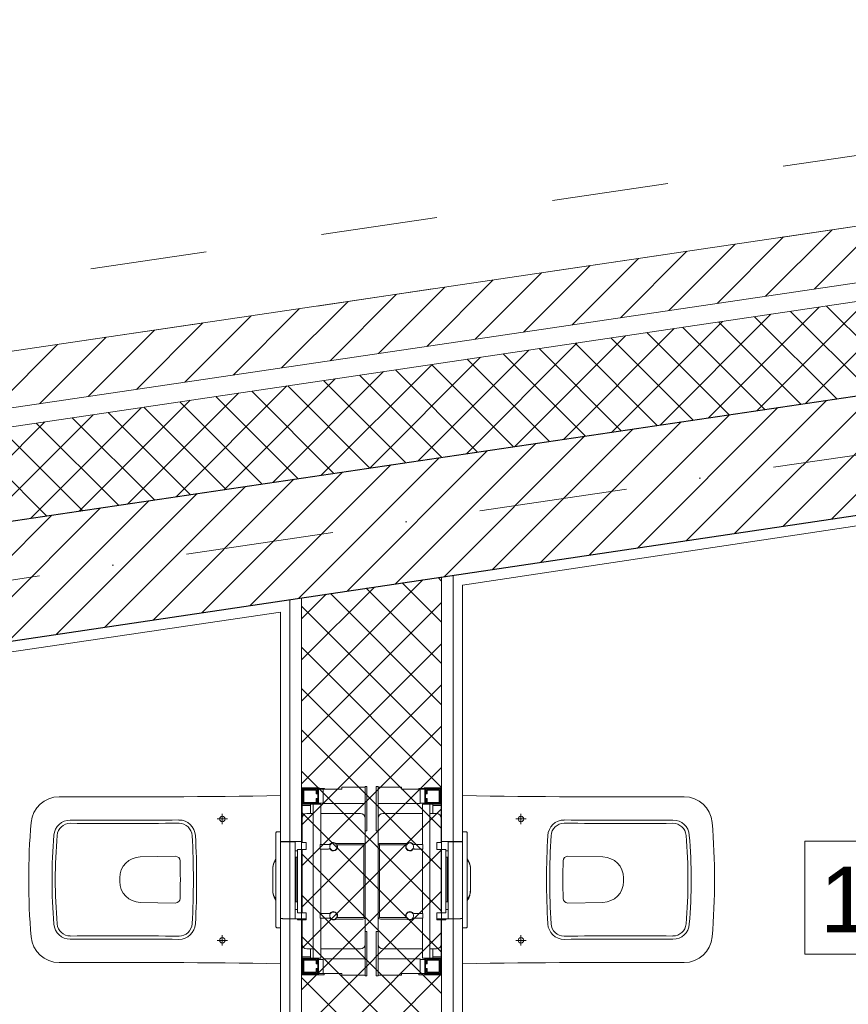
# Model space of a CAD drawing. Header units: metres. Extents: x 10441 to 19716, y -6570 to 1447.
# Tile 28 of 50: x 15828 to 16006, y -3270 to -3059. Entities that reach past the tile are written whole.
import ezdxf
from ezdxf.enums import TextEntityAlignment as Align

# ---------------------------------------------------------------- set-up
doc = ezdxf.new("R2010")
doc.units = ezdxf.units.M
doc.header["$MEASUREMENT"] = 0
doc.linetypes.add('8', pattern=[0.5, 0.25, -0.25])
doc.linetypes.add('DASHDOT', pattern=[25.4, 12.7, -6.35, 0, -6.35])
for name, color, linetype, lineweight in [('#elektryczne', 8, 'Continuous', 20), ('A_HACZE', 8, 'Continuous', 5), ('A_OSIE', 8, 'Continuous', 13), ('A_OZACZENIE DRZWI', 8, 'Continuous', 13), ('A_OZNACZENIA OKIEN', 8, 'Continuous', 13), ('A_PROJEKTOWANE ŚCIANY MUROWANE NOŚNE', 8, 'Continuous', 30), ('A_SCIANY DZIALOWE GK', 8, 'Continuous', 5), ('A_STAL CIENKIE', 8, 'Continuous', 0), ('A_TABELKI POM.', 8, 'Continuous', 20), ('A_TYNK', 8, 'Continuous', 5), ('A_WYMIARY WEWNETRZNE', 8, 'Continuous', 18), ('A_WYPOSAŻENIE SANITARNE', 8, 'Continuous', 5)]:
    doc.layers.add(name, color=color, linetype=linetype, lineweight=lineweight)
doc.styles.add('ARIAL', font='arial.ttf')
doc.styles.add('m1_romans', font='romans.shx', dxfattribs={"width": 0.8})

# ---------------------------------------------------------------- blocks, each defined once
blk = doc.blocks.new('podkład')
at = {"layer": 'A_HACZE', "color": 8, "linetype": 'Continuous'}
for p, q in [((11830.35, -857.82), (11816.11, -872.06)), ((11819.98, -859.36), (11805.74, -873.6)), ((11799.23, -862.43), (11784.99, -876.67)), ((11809.6, -860.89), (11795.37, -875.13)), ((11788.85, -863.96), (11774.62, -878.2)), ((11768.11, -867.04), (11753.87, -881.27)), ((11778.48, -865.5), (11764.24, -879.74)), ((11757.73, -868.57), (11743.49, -882.81)), ((11747.36, -870.11), (11733.12, -884.34)), ((11726.61, -873.18), (11712.37, -887.42)), ((11736.98, -871.64), (11722.74, -885.88)), ((11837.99, -872.86), (11814.26, -896.59)), ((11716.23, -874.71), (11702, -888.95)), ((11827.62, -874.4), (11803.88, -898.13)), ((11705.86, -876.25), (11691.62, -890.49)), ((11806.87, -877.47), (11783.14, -901.2)), ((11817.24, -875.93), (11793.51, -899.66)), ((11828.7, -894.46), (11811.09, -876.84)), ((11836.4, -893.32), (11818.79, -875.7)), ((11685.11, -879.32), (11670.87, -893.56)), ((11695.49, -877.78), (11681.25, -892.02)), ((11796.49, -879), (11772.76, -902.74)), ((11813.3, -896.73), (11795.69, -879.12)), ((11821, -895.6), (11803.39, -877.98)), ((11674.74, -880.86), (11660.5, -895.09)), ((11786.12, -880.54), (11762.39, -904.27)), ((11797.9, -899.01), (11780.29, -881.4)), ((11805.6, -897.87), (11787.99, -880.26)), ((11653.99, -883.93), (11639.75, -898.16)), ((11664.36, -882.39), (11650.12, -896.63)), ((11765.37, -883.61), (11741.64, -907.34)), ((11775.74, -882.07), (11752.01, -905.81)), ((11782.51, -901.29), (11764.89, -883.68)), ((11790.21, -900.15), (11772.59, -882.54)), ((11755, -885.15), (11731.26, -908.88)), ((11767.11, -903.57), (11749.5, -885.96)), ((11774.81, -902.43), (11757.19, -884.82)), ((11744.62, -886.68), (11720.89, -910.41)), ((11759.41, -904.71), (11741.8, -887.1)), ((11723.87, -889.75), (11700.14, -913.48)), ((11734.25, -888.22), (11710.51, -911.95)), ((11744.01, -906.99), (11726.4, -889.38)), ((11751.71, -905.85), (11734.1, -888.24)), ((11713.5, -891.29), (11689.77, -915.02)), ((11728.61, -909.27), (11711, -891.66)), ((11736.31, -908.13), (11718.7, -890.52)), ((11849.89, -891.32), (11819.92, -921.29)), ((11692.75, -894.36), (11669.02, -918.09)), ((11703.12, -892.82), (11679.39, -916.56)), ((11713.21, -911.55), (11695.6, -893.94)), ((11720.91, -910.41), (11703.3, -892.8)), ((11829.14, -894.39), (11799.14, -924.39)), ((11839.51, -892.85), (11809.53, -922.84)), ((11682.37, -895.89), (11658.64, -919.63)), ((11697.81, -913.83), (11680.2, -896.22)), ((11705.51, -912.69), (11687.9, -895.08)), ((11818.77, -895.93), (11788.76, -925.93)), ((11672, -897.43), (11648.27, -921.16)), ((11682.42, -916.11), (11664.8, -898.5)), ((11690.12, -914.97), (11672.5, -897.36)), ((11808.39, -897.46), (11778.37, -927.48)), ((11651.25, -900.5), (11627.52, -924.23)), ((11661.63, -898.97), (11637.89, -922.7)), ((11667.02, -918.39), (11649.41, -900.77)), ((11674.72, -917.25), (11657.1, -899.64)), ((11787.64, -900.53), (11757.59, -930.58)), ((11798.02, -899), (11767.98, -929.03)), ((11659.32, -919.53), (11641.71, -901.91)), ((11777.27, -902.07), (11747.2, -932.13)), ((11651.62, -920.67), (11634.01, -903.05)), ((11766.89, -903.6), (11736.82, -933.68)), ((11746.14, -906.67), (11716.04, -936.78)), ((11756.52, -905.14), (11726.43, -935.23)), ((11735.77, -908.21), (11705.65, -938.33)), ((11715.02, -911.28), (11684.87, -941.43)), ((11725.4, -909.75), (11695.26, -939.88)), ((11704.65, -912.82), (11674.49, -942.98)), ((11694.27, -914.35), (11664.1, -944.53)), ((11673.52, -917.42), (11643.32, -947.62)), ((11683.9, -915.89), (11653.71, -946.08)), ((11663.15, -918.96), (11632.93, -949.17)), ((11652.77, -920.49), (11622.55, -950.72)), ((11732.3, -934.36), (11706.29, -960.37)), ((11736.29, -934.62), (11735.54, -933.87)), ((11721.91, -935.9), (11706.29, -951.53)), ((11736.29, -952.3), (11720.15, -936.17)), ((11736.29, -943.46), (11727.84, -935.02)), ((11711.53, -937.45), (11706.29, -942.69)), ((11736.29, -961.14), (11712.46, -937.31)), ((11736.29, -939.21), (11706.29, -969.21)), ((11736.29, -969.98), (11706.29, -939.98)), ((11736.29, -948.05), (11706.29, -978.05)), ((11736.29, -978.82), (11706.29, -948.82)), ((11736.29, -956.89), (11706.29, -986.89)), ((11736.29, -987.66), (11706.29, -957.66)), ((11736.29, -965.73), (11706.29, -995.73)), ((11736.29, -996.49), (11706.29, -966.49)), ((11736.29, -974.57), (11706.29, -1004.57)), ((11736.29, -1005.33), (11706.29, -975.33)), ((11736.29, -983.4), (11706.29, -1013.4)), ((11736.29, -1014.17), (11706.29, -984.17)), ((11736.29, -992.24), (11706.29, -1022.24)), ((11736.29, -1023.01), (11706.29, -993.01)), ((11736.29, -1001.08), (11706.29, -1031.08)), ((11736.29, -1031.85), (11706.29, -1001.85)), ((11736.29, -1009.92), (11706.29, -1039.92)), ((11736.29, -1040.69), (11706.29, -1010.69)), ((11736.29, -1018.76), (11706.29, -1048.76)), ((11736.29, -1049.53), (11706.29, -1019.53))]:
    blk.add_line(p, q, dxfattribs=at)
at = {"layer": 'A_OSIE', "color": 8, "linetype": 'DASHDOT', "ltscale": 2.5}
blk.add_line((10108.73, -1161.68), (13256.84, -695.71), dxfattribs=at)
at = {"layer": 'A_PROJEKTOWANE ŚCIANY MUROWANE NOŚNE', "color": 8}
for p, q in [((11094.83, -1003.08), (12186.65, -841.47)), ((11388.8, -985.58), (12048.8, -887.15))]:
    blk.add_line(p, q, dxfattribs=at)
at = {"layer": 'A_SCIANY DZIALOWE GK', "color": 8}
for p, q in [((11736.29, -1150.7), (11736.29, -933.76)), ((11738.79, -1148.2), (11738.79, -933.39)), ((11703.79, -1148.2), (11703.79, -938.61)), ((11706.29, -1150.7), (11706.29, -938.24))]:
    blk.add_line(p, q, dxfattribs=at)
at = {"layer": 'A_STAL CIENKIE', "color": 8, "linetype": '8', "ltscale": 100}
for p, q in [((10325.66, -1065.38), (13908.4, -535.07)), ((13910.62, -549.91), (10327.86, -1080.21))]:
    blk.add_line(p, q, dxfattribs=at)
at = {"layer": 'A_TYNK', "color": 8, "linetype": 'Continuous'}
for p, q in [((11089.56, -967.47), (12181.38, -805.87)), ((11091.32, -979.34), (12183.13, -817.74)), ((11091.9, -983.3), (12183.72, -821.69))]:
    blk.add_line(p, q, dxfattribs=at)
at = {"layer": 'A_TYNK', "color": 8}
for p, q in [((12034.3, -891.32), (11740.79, -935.5)), ((11740.79, -1146.2), (11740.79, -935.5)), ((11701.79, -941.28), (11403.3, -985.46)), ((11701.79, -1146.2), (11701.79, -941.28))]:
    blk.add_line(p, q, dxfattribs=at)
at = {"layer": 'A_WYMIARY WEWNETRZNE', "color": 8, "linetype": 'Continuous'}
for p, q in [((11814.14, -1014.57), (11814.14, -990.34)), ((11814.14, -990.34), (12011.12, -990.34)), ((12011.12, -1014.57), (11814.14, -1014.57))]:
    blk.add_line(p, q, dxfattribs=at)
at = {"layer": 'A_WYPOSAŻENIE SANITARNE', "color": 8, "lineweight": 9}
for p, q in [((11714.89, -978.79), (11719.89, -978.79)), ((11714.89, -979.19), (11714.89, -978.79)), ((11720.29, -978.64), (11719.89, -978.64)), ((11719.89, -988.14), (11719.89, -978.64)), ((11720.29, -988.14), (11720.29, -978.64)), ((11722.29, -978.64), (11722.69, -978.64)), ((11722.29, -988.14), (11722.29, -978.64)), ((11722.69, -988.14), (11722.69, -978.64)), ((11727.69, -978.79), (11722.69, -978.79)), ((11727.69, -979.19), (11727.69, -978.79)), ((11706.39, -982.44), (11706.39, -978.94)), ((11706.39, -978.94), (11709.89, -978.94)), ((11706.54, -982.29), (11706.54, -979.09)), ((11706.54, -979.09), (11709.74, -979.09)), ((11706.59, -982.24), (11706.59, -979.24)), ((11706.59, -979.24), (11709.59, -979.24)), ((11706.79, -979.44), (11706.79, -982.04)), ((11709.39, -979.44), (11706.79, -979.44)), ((11709.39, -980.24), (11709.39, -979.44)), ((11709.59, -980.24), (11709.39, -980.24)), ((11709.59, -979.24), (11709.59, -980.24)), ((11709.74, -979.09), (11709.74, -982.29)), ((11709.89, -978.94), (11709.89, -982.44)), ((11709.89, -978.94), (11709.94, -978.94)), ((11710.89, -979.19), (11709.89, -979.19)), ((11710.19, -979.19), (11709.89, -979.19)), ((11709.94, -978.94), (11710.19, -979.19)), ((11710.04, -979.04), (11711.19, -979.04)), ((11710.89, -979.19), (11714.89, -979.19)), ((11710.89, -979.19), (11710.89, -982.29)), ((11711.19, -979.04), (11711.19, -979.19)), ((11731.69, -979.19), (11727.69, -979.19)), ((11731.39, -979.04), (11731.39, -979.19)), ((11732.54, -979.04), (11731.39, -979.04)), ((11731.69, -979.19), (11731.69, -982.29)), ((11731.69, -979.19), (11732.69, -979.19)), ((11732.64, -978.94), (11732.39, -979.19)), ((11732.39, -979.19), (11732.69, -979.19)), ((11732.69, -978.94), (11732.64, -978.94)), ((11736.19, -978.94), (11732.69, -978.94)), ((11732.69, -978.94), (11732.69, -982.44)), ((11736.04, -979.09), (11732.84, -979.09)), ((11732.84, -979.09), (11732.84, -982.29)), ((11735.99, -979.24), (11732.99, -979.24)), ((11732.99, -979.24), (11732.99, -980.24)), ((11732.99, -980.24), (11733.19, -980.24)), ((11733.19, -980.24), (11733.19, -979.44)), ((11733.19, -979.44), (11735.79, -979.44)), ((11735.79, -979.44), (11735.79, -982.04)), ((11735.99, -982.24), (11735.99, -979.24)), ((11736.04, -982.29), (11736.04, -979.09)), ((11736.19, -982.44), (11736.19, -978.94)), ((11709.89, -982.44), (11706.39, -982.44)), ((11706.39, -982.44), (11706.39, -982.74)), ((11706.39, -982.74), (11706.39, -985.44)), ((11706.39, -982.74), (11708.19, -982.74)), ((11709.74, -982.29), (11706.54, -982.29)), ((11709.59, -982.24), (11706.59, -982.24)), ((11706.79, -982.04), (11709.39, -982.04)), ((11708.19, -982.44), (11708.19, -984.44)), ((11708.79, -982.44), (11708.79, -1015.44)), ((11709.39, -982.04), (11709.39, -981.24)), ((11709.39, -981.24), (11709.59, -981.24)), ((11709.59, -981.24), (11709.59, -982.24)), ((11710.89, -982.19), (11709.89, -982.19)), ((11710.39, -982.44), (11709.89, -982.44)), ((11710.39, -982.44), (11710.39, -991.04)), ((11710.89, -982.29), (11719.89, -982.29)), ((11719.89, -983.44), (11719.89, -982.29)), ((11722.69, -983.44), (11722.69, -982.29)), ((11731.69, -982.29), (11722.69, -982.29)), ((11731.69, -982.19), (11732.69, -982.19)), ((11732.19, -982.44), (11732.69, -982.44)), ((11732.19, -982.44), (11732.19, -991.04)), ((11732.69, -982.44), (11736.19, -982.44)), ((11732.84, -982.29), (11736.04, -982.29)), ((11732.99, -981.24), (11732.99, -982.24)), ((11733.19, -981.24), (11732.99, -981.24)), ((11732.99, -982.24), (11735.99, -982.24)), ((11733.19, -982.04), (11733.19, -981.24)), ((11735.79, -982.04), (11733.19, -982.04)), ((11733.79, -982.44), (11733.79, -1015.44)), ((11734.39, -982.44), (11734.39, -984.44)), ((11736.19, -982.74), (11734.39, -982.74)), ((11736.19, -982.44), (11736.19, -982.74)), ((11736.19, -982.74), (11736.19, -985.44)), ((11708.79, -984.44), (11707.39, -984.44)), ((11718.89, -984.44), (11710.39, -984.44)), ((11719.89, -983.44), (11719.89, -985.44)), ((11722.69, -983.44), (11722.69, -985.44)), ((11723.69, -984.44), (11732.19, -984.44)), ((11733.79, -984.44), (11735.19, -984.44)), ((11706.39, -985.44), (11706.39, -990.64)), ((11719.89, -991.34), (11719.89, -985.44)), ((11722.69, -991.34), (11722.69, -985.44)), ((11736.19, -985.44), (11736.19, -990.64)), ((11700.79, -988.55), (11700.79, -989.15)), ((11700.79, -989.15), (11700.79, -1008.05)), ((11701.79, -988.35), (11700.99, -988.35)), ((11701.79, -989.15), (11701.79, -988.35)), ((11701.79, -989.15), (11701.79, -1008.05)), ((11720.29, -988.14), (11719.89, -988.14)), ((11722.29, -988.14), (11722.69, -988.14)), ((11740.79, -988.35), (11741.59, -988.35)), ((11740.79, -989.15), (11740.79, -988.35)), ((11740.79, -989.15), (11740.79, -1008.05)), ((11741.79, -988.55), (11741.79, -989.15)), ((11741.79, -989.15), (11741.79, -1008.05)), ((11704.89, -990.41), (11701.79, -990.41)), ((11704.89, -990.46), (11701.79, -990.46)), ((11702.14, -990.41), (11702.16, -990.39)), ((11702.16, -990.39), (11706.39, -990.39)), ((11702.16, -990.41), (11702.16, -990.39)), ((11704.89, -990.46), (11704.89, -990.41)), ((11704.89, -990.59), (11704.89, -990.46)), ((11704.89, -990.59), (11704.89, -1006.61)), ((11707.29, -990.64), (11706.39, -990.64)), ((11707.29, -990.64), (11707.29, -992.14)), ((11710.29, -991.04), (11710.29, -992.04)), ((11712.07, -991.04), (11710.29, -991.04)), ((11713.69, -990.84), (11719.39, -990.84)), ((11713.69, -990.87), (11713.69, -990.84)), ((11713.69, -991.14), (11713.69, -991.01)), ((11713.78, -991.14), (11713.69, -991.14)), ((11719.59, -991.14), (11713.89, -991.14)), ((11719.59, -1006.74), (11719.59, -991.14)), ((11719.89, -991.34), (11719.89, -1006.54)), ((11722.69, -991.34), (11722.69, -1006.54)), ((11722.99, -991.14), (11728.68, -991.14)), ((11722.99, -1006.74), (11722.99, -991.14)), ((11728.89, -990.84), (11723.19, -990.84)), ((11728.79, -991.14), (11728.89, -991.14)), ((11728.89, -990.87), (11728.89, -990.84)), ((11728.89, -991.14), (11728.89, -991.01)), ((11730.5, -991.04), (11732.29, -991.04)), ((11732.29, -991.04), (11732.29, -992.04)), ((11735.29, -990.64), (11736.19, -990.64)), ((11735.29, -990.64), (11735.29, -992.14)), ((11740.42, -990.39), (11736.19, -990.39)), ((11737.69, -990.41), (11740.79, -990.41)), ((11737.69, -990.46), (11737.69, -990.41)), ((11737.69, -990.46), (11740.79, -990.46)), ((11737.69, -990.59), (11737.69, -990.46)), ((11737.69, -990.59), (11737.69, -1006.61)), ((11740.44, -990.41), (11740.42, -990.39)), ((11740.42, -990.41), (11740.42, -990.39)), ((11705.39, -992.39), (11704.89, -992.39)), ((11705.39, -992.14), (11706.39, -992.14)), ((11705.39, -992.14), (11705.39, -1005.74)), ((11706.39, -992.14), (11707.29, -992.14)), ((11706.39, -992.14), (11706.39, -1005.74)), ((11710.29, -992.04), (11712.07, -992.04)), ((11710.39, -992.04), (11710.39, -1005.84)), ((11732.29, -992.04), (11730.5, -992.04)), ((11732.19, -992.04), (11732.19, -1005.84)), ((11736.19, -992.14), (11735.29, -992.14)), ((11737.19, -992.14), (11736.19, -992.14)), ((11736.19, -992.14), (11736.19, -1005.74)), ((11737.19, -992.14), (11737.19, -1005.74)), ((11737.19, -992.39), (11737.69, -992.39)), ((11704.89, -993.77), (11705.09, -993.77)), ((11705.09, -993.77), (11705.39, -993.77)), ((11705.09, -1003.37), (11705.09, -993.77)), ((11705.09, -1003.37), (11705.09, -993.77)), ((11737.49, -993.77), (11737.19, -993.77)), ((11737.69, -993.77), (11737.49, -993.77)), ((11737.49, -1003.37), (11737.49, -993.77)), ((11737.49, -1003.37), (11737.49, -993.77)), ((11700.09, -996.33), (11700.09, -996.4)), ((11700.09, -996.4), (11700.09, -996.42)), ((11700.09, -996.42), (11700.09, -1000.71)), ((11742.49, -996.33), (11742.49, -996.4)), ((11742.49, -996.4), (11742.49, -996.42)), ((11742.49, -996.42), (11742.49, -1000.71)), ((11700.09, -1000.71), (11700.09, -1000.74)), ((11700.09, -1000.74), (11700.09, -1000.81)), ((11742.49, -1000.71), (11742.49, -1000.74)), ((11742.49, -1000.74), (11742.49, -1000.81)), ((11705.09, -1003.37), (11704.89, -1003.37)), ((11705.39, -1003.37), (11705.09, -1003.37)), ((11737.19, -1003.37), (11737.49, -1003.37)), ((11737.49, -1003.37), (11737.69, -1003.37)), ((11704.89, -1004.97), (11705.39, -1004.97)), ((11705.39, -1005.74), (11706.39, -1005.74)), ((11706.39, -1005.74), (11707.29, -1005.74)), ((11707.29, -1005.74), (11707.29, -1007.24)), ((11710.29, -1005.84), (11712.07, -1005.84)), ((11710.29, -1006.84), (11710.29, -1005.84)), ((11732.29, -1005.84), (11730.5, -1005.84)), ((11732.29, -1006.84), (11732.29, -1005.84)), ((11736.19, -1005.74), (11735.29, -1005.74)), ((11735.29, -1005.74), (11735.29, -1007.24)), ((11737.19, -1005.74), (11736.19, -1005.74)), ((11737.69, -1004.97), (11737.19, -1004.97)), ((11700.79, -1008.05), (11700.79, -1008.65)), ((11702.22, -1006.94), (11701.79, -1006.94)), ((11701.79, -1008.85), (11701.79, -1008.05)), ((11702.25, -1006.97), (11702.2, -1006.92)), ((11702.25, -1006.97), (11702.25, -1006.92)), ((11707.29, -1006.97), (11702.25, -1006.97)), ((11704.89, -1006.91), (11704.89, -1006.61)), ((11704.89, -1006.91), (11704.89, -1006.92)), ((11705.39, -1006.97), (11705.39, -1007.24)), ((11705.39, -1007.24), (11706.39, -1007.24)), ((11706.39, -1007.24), (11706.39, -1006.97)), ((11707.29, -1007.24), (11706.39, -1007.24)), ((11706.39, -1007.24), (11706.39, -1012.44)), ((11712.07, -1006.84), (11710.29, -1006.84)), ((11710.39, -1006.84), (11710.39, -1015.44)), ((11713.69, -1006.87), (11713.69, -1006.74)), ((11713.69, -1006.74), (11713.78, -1006.74)), ((11713.69, -1007.04), (11713.69, -1007.01)), ((11719.39, -1007.04), (11713.69, -1007.04)), ((11713.89, -1006.74), (11719.59, -1006.74)), ((11719.89, -1012.44), (11719.89, -1006.54)), ((11722.69, -1012.44), (11722.69, -1006.54)), ((11728.68, -1006.74), (11722.99, -1006.74)), ((11723.19, -1007.04), (11728.89, -1007.04)), ((11728.89, -1006.74), (11728.79, -1006.74)), ((11728.89, -1006.87), (11728.89, -1006.74)), ((11728.89, -1007.04), (11728.89, -1007.01)), ((11730.5, -1006.84), (11732.29, -1006.84)), ((11732.19, -1006.84), (11732.19, -1015.44)), ((11735.29, -1006.97), (11740.32, -1006.97)), ((11735.29, -1007.24), (11736.19, -1007.24)), ((11736.19, -1007.24), (11736.19, -1006.97)), ((11736.19, -1007.24), (11736.19, -1012.44)), ((11737.19, -1007.24), (11736.19, -1007.24)), ((11737.19, -1006.97), (11737.19, -1007.24)), ((11737.69, -1006.91), (11737.69, -1006.61)), ((11737.69, -1006.91), (11737.69, -1006.92)), ((11740.32, -1006.97), (11740.37, -1006.92)), ((11740.32, -1006.97), (11740.32, -1006.92)), ((11740.35, -1006.94), (11740.79, -1006.94)), ((11740.79, -1008.85), (11740.79, -1008.05)), ((11741.79, -1008.05), (11741.79, -1008.65)), ((11700.79, -1008.65), (11700.79, -1008.69)), ((11701.79, -1008.89), (11700.99, -1008.89)), ((11701.79, -1008.85), (11701.79, -1008.89)), ((11706.34, -1009.47), (11706.39, -1009.47)), ((11706.34, -1018.97), (11706.34, -1009.47)), ((11720.29, -1009.74), (11719.89, -1009.74)), ((11719.89, -1019.24), (11719.89, -1009.74)), ((11720.29, -1019.24), (11720.29, -1009.74)), ((11722.29, -1019.24), (11722.29, -1009.74)), ((11722.29, -1009.74), (11722.69, -1009.74)), ((11722.69, -1019.24), (11722.69, -1009.74)), ((11736.23, -1009.47), (11736.19, -1009.47)), ((11736.23, -1018.97), (11736.23, -1009.47)), ((11740.79, -1008.85), (11740.79, -1008.89)), ((11740.79, -1008.89), (11741.59, -1008.89)), ((11741.79, -1008.65), (11741.79, -1008.69)), ((11706.39, -1012.44), (11706.39, -1015.14)), ((11719.89, -1012.44), (11719.89, -1014.44)), ((11722.69, -1012.44), (11722.69, -1014.44)), ((11736.19, -1012.44), (11736.19, -1015.14)), ((11707.39, -1013.44), (11708.79, -1013.44)), ((11708.19, -1013.44), (11708.19, -1015.44)), ((11710.39, -1013.44), (11718.89, -1013.44)), ((11719.89, -1015.59), (11719.89, -1014.44)), ((11722.69, -1015.59), (11722.69, -1014.44)), ((11732.19, -1013.44), (11723.69, -1013.44)), ((11735.19, -1013.44), (11733.79, -1013.44)), ((11734.39, -1013.44), (11734.39, -1015.44)), ((11708.19, -1015.14), (11706.39, -1015.14)), ((11706.39, -1015.14), (11706.39, -1015.44)), ((11706.39, -1018.94), (11706.39, -1015.44)), ((11706.39, -1015.44), (11709.89, -1015.44)), ((11706.54, -1018.79), (11706.54, -1015.59)), ((11706.54, -1015.59), (11709.74, -1015.59)), ((11706.59, -1018.64), (11706.59, -1015.64)), ((11706.59, -1015.64), (11709.59, -1015.64)), ((11706.79, -1015.84), (11706.79, -1018.44)), ((11709.39, -1015.84), (11706.79, -1015.84)), ((11709.39, -1016.64), (11709.39, -1015.84)), ((11709.59, -1016.64), (11709.39, -1016.64)), ((11709.59, -1015.64), (11709.59, -1016.64)), ((11709.74, -1015.59), (11709.74, -1018.79)), ((11710.39, -1015.44), (11709.89, -1015.44)), ((11709.89, -1015.44), (11709.89, -1018.94)), ((11710.89, -1015.69), (11709.89, -1015.69)), ((11710.89, -1018.69), (11710.89, -1015.59)), ((11710.89, -1015.59), (11719.89, -1015.59)), ((11731.69, -1015.59), (11722.69, -1015.59)), ((11731.69, -1018.69), (11731.69, -1015.59)), ((11731.69, -1015.69), (11732.69, -1015.69)), ((11732.19, -1015.44), (11732.69, -1015.44)), ((11732.69, -1015.44), (11732.69, -1018.94)), ((11736.19, -1015.44), (11732.69, -1015.44)), ((11736.04, -1015.59), (11732.84, -1015.59)), ((11732.84, -1015.59), (11732.84, -1018.79)), ((11732.99, -1015.64), (11732.99, -1016.64)), ((11735.99, -1015.64), (11732.99, -1015.64)), ((11732.99, -1016.64), (11733.19, -1016.64)), ((11733.19, -1015.84), (11735.79, -1015.84)), ((11733.19, -1016.64), (11733.19, -1015.84)), ((11734.39, -1015.14), (11736.19, -1015.14)), ((11735.79, -1015.84), (11735.79, -1018.44)), ((11735.99, -1018.64), (11735.99, -1015.64)), ((11736.04, -1018.79), (11736.04, -1015.59)), ((11736.19, -1015.14), (11736.19, -1015.44)), ((11736.19, -1018.94), (11736.19, -1015.44)), ((11709.89, -1018.94), (11706.39, -1018.94)), ((11709.74, -1018.79), (11706.54, -1018.79)), ((11709.59, -1018.64), (11706.59, -1018.64)), ((11706.79, -1018.44), (11709.39, -1018.44)), ((11709.39, -1018.44), (11709.39, -1017.64)), ((11709.39, -1017.64), (11709.59, -1017.64)), ((11709.59, -1017.64), (11709.59, -1018.64)), ((11710.89, -1018.69), (11709.89, -1018.69)), ((11710.89, -1018.69), (11714.89, -1018.69)), ((11711.14, -1018.69), (11711.14, -1018.97)), ((11714.89, -1018.69), (11714.89, -1019.09)), ((11731.69, -1018.69), (11727.69, -1018.69)), ((11727.69, -1018.69), (11727.69, -1019.09)), ((11731.43, -1018.69), (11731.43, -1018.97)), ((11731.69, -1018.69), (11732.69, -1018.69)), ((11732.69, -1018.94), (11736.19, -1018.94)), ((11732.84, -1018.79), (11736.04, -1018.79)), ((11733.19, -1017.64), (11732.99, -1017.64)), ((11732.99, -1017.64), (11732.99, -1018.64)), ((11732.99, -1018.64), (11735.99, -1018.64)), ((11733.19, -1018.44), (11733.19, -1017.64)), ((11735.79, -1018.44), (11733.19, -1018.44)), ((11711.14, -1018.97), (11706.34, -1018.97)), ((11714.89, -1019.09), (11719.89, -1019.09)), ((11720.29, -1019.24), (11719.89, -1019.24)), ((11722.29, -1019.24), (11722.69, -1019.24)), ((11727.69, -1019.09), (11722.69, -1019.09)), ((11731.43, -1018.97), (11736.23, -1018.97))]:
    blk.add_line(p, q, dxfattribs=at)
at = {"layer": 'A_WYPOSAŻENIE SANITARNE', "color": 8}
for p, q in [((11689.29, -986.7), (11689.29, -984.5)), ((11753.29, -986.7), (11753.29, -984.5)), ((11690.39, -985.6), (11688.19, -985.6)), ((11752.19, -985.6), (11754.39, -985.6)), ((11679.25, -993.6), (11671.71, -993.73)), ((11763.33, -993.6), (11770.86, -993.73)), ((11667.29, -998.23), (11667.29, -998.97)), ((11775.29, -998.23), (11775.29, -998.97)), ((11679.25, -1003.6), (11671.71, -1003.47)), ((11763.33, -1003.6), (11770.86, -1003.47)), ((11689.29, -1010.5), (11689.29, -1012.7)), ((11753.29, -1010.5), (11753.29, -1012.7)), ((11690.39, -1011.6), (11688.19, -1011.6)), ((11752.19, -1011.6), (11754.39, -1011.6))]:
    blk.add_line(p, q, dxfattribs=at)
for points in [[(11701.79, -1016.6, 0.005206), (11654.31, -1016.35, -0.3911), (11648.31, -1010.85, -0.042325), (11648.31, -986.35, -0.3911), (11654.31, -980.85, 0.005206), (11701.79, -980.6)], [(11740.79, -1016.6, -0.005206), (11788.26, -1016.35, 0.3911), (11794.27, -1010.85, 0.042325), (11794.27, -986.35, 0.3911), (11788.26, -980.85, -0.005206), (11740.79, -980.6)]]:
    blk.add_lwpolyline(points, format="xyb", close=True, dxfattribs=at)
at = {"layer": 'A_WYPOSAŻENIE SANITARNE', "color": 8, "lineweight": 9, "flags": 128}
for points in [[(11700.09, -996.4), (11700.09, -996.37), (11700.09, -996.35)], [(11742.49, -996.4), (11742.49, -996.37), (11742.48, -996.35)]]:
    blk.add_lwpolyline(points, dxfattribs=at)
at = {"layer": 'A_WYPOSAŻENIE SANITARNE', "color": 8}
for centre in [(11689.29, -985.6), (11753.29, -985.6), (11689.29, -1011.6), (11753.29, -1011.6)]:
    blk.add_circle(centre, 0.6, dxfattribs=at)
at = {"layer": 'A_WYPOSAŻENIE SANITARNE', "color": 8, "lineweight": 9}
for centre, radius, start, end in [((11707.39, -985.44), 1, 90, 180), ((11718.89, -985.44), 1, 0, 90), ((11723.69, -985.44), 1, 90, 180), ((11735.19, -985.44), 1, 0, 90), ((11700.99, -988.55), 0.2, 89.9994, 180.0002), ((11741.59, -988.55), 0.2, 359.9998, 90.0006), ((11712.07, -991.34), 0.3, 45.0482, 90), ((11713.09, -991.54), 0.9, 48.1897, 152.734), ((11713.09, -991.54), 0.8, 41.4096, 30), ((11713.09, -991.54), 0.9, 207.266, 26.3878), ((11719.39, -991.34), 0.5, 0, 90), ((11723.19, -991.34), 0.5, 90, 180), ((11729.49, -991.54), 0.9, 153.6122, 332.734), ((11729.49, -991.54), 0.8, 150, 138.5904), ((11729.49, -991.54), 0.9, 27.266, 131.8103), ((11730.5, -991.34), 0.3, 90, 134.9518), ((11712.07, -991.74), 0.3, 270, 314.9518), ((11730.5, -991.74), 0.3, 225.0482, 270), ((11704.09, -996.33), 4, 145.5885, 176.4717), ((11703.49, -996.39), 3.41, 142.6053, 180.5429), ((11703.13, -996.15), 2.99, 141.5531, 168.2894), ((11738.49, -996.33), 4, 3.5283, 34.4115), ((11739.45, -996.15), 2.99, 11.7106, 38.4469), ((11739.08, -996.39), 3.41, 359.4571, 37.3947), ((11704.09, -996.33), 4, 179.3495, 180), ((11738.49, -996.33), 4, 0, 0.6505), ((11703.48, -1000.75), 3.39, 179.443, 217.4873), ((11703.5, -1000.77), 3.41, 179.4775, 217.3533), ((11704.09, -1000.81), 4, 180, 214.4115), ((11739.1, -1000.75), 3.39, 322.5127, 0.557), ((11739.07, -1000.77), 3.41, 322.6467, 0.5225), ((11738.49, -1000.81), 4, 325.5885, 0), ((11712.07, -1006.14), 0.3, 45.0482, 90), ((11713.09, -1006.34), 0.9, 333.6122, 152.734), ((11713.09, -1006.34), 0.8, 330, 318.5904), ((11729.49, -1006.34), 0.9, 27.266, 206.3878), ((11729.49, -1006.34), 0.8, 221.4096, 210), ((11730.5, -1006.14), 0.3, 90, 134.9518), ((11712.07, -1006.54), 0.3, 270, 314.9518), ((11713.09, -1006.34), 0.9, 207.266, 311.8103), ((11719.39, -1006.54), 0.5, 270, 0), ((11723.19, -1006.54), 0.5, 180, 270), ((11729.49, -1006.34), 0.9, 228.1897, 332.734), ((11730.5, -1006.54), 0.3, 225.0482, 270), ((11700.99, -1008.69), 0.2, 180.0001, 270.0002), ((11741.59, -1008.69), 0.2, 269.9998, 359.9999), ((11707.39, -1012.44), 1, 180, 270), ((11718.89, -1012.44), 1, 270, 0), ((11723.69, -1012.44), 1, 180, 270), ((11735.19, -1012.44), 1, 270, 0)]:
    blk.add_arc(centre, radius, start, end, dxfattribs=at)
at = {"layer": 'A_WYPOSAŻENIE SANITARNE', "color": 8}
for centre, radius, start, end in [((11656.69, -989.33), 3.5, 89.7337, 175.6401), ((11656.69, -989.33), 2.8, 89.7337, 175.6401), ((11667.32, 1297.83), 2283.68, 269.73369, 270.31819), ((11667.32, 1297.83), 2284.38, 269.73369, 270.31819), ((11680.02, -989.32), 3.5, 2.9251, 90.3182), ((11680.02, -989.32), 2.8, 2.9251, 90.3182), ((11762.55, -989.32), 3.5, 89.6818, 177.0749), ((11762.55, -989.32), 2.8, 89.6818, 177.0749), ((11775.26, 1297.83), 2283.68, 269.68181, 270.26631), ((11775.26, 1297.83), 2284.38, 269.68181, 270.26631), ((11785.89, -989.33), 3.5, 4.3599, 90.2663), ((11785.89, -989.33), 2.8, 4.3599, 90.2663), ((11764.14, -998.6), 111.35, 175.0848, 184.9152), ((11764.15, -998.6), 110.66, 175.0817, 184.9183), ((11519.42, -998.6), 163.67, 356.6977, 3.3023), ((11519.43, -998.6), 164.36, 356.6991, 3.3009), ((11923.15, -998.6), 164.36, 176.6991, 183.3009), ((11923.15, -998.6), 163.67, 176.6977, 183.3023), ((11678.43, -998.6), 110.66, 355.0817, 4.9183), ((11678.44, -998.6), 111.35, 355.0848, 4.9152), ((11679.25, -994.6), 1, 1.1192, 90), ((11763.33, -994.6), 1, 90, 178.8808), ((11671.79, -998.23), 4.5, 91, 180), ((11474.5, -998.6), 205.79, 358.8808, 1.1192), ((11968.08, -998.6), 205.79, 178.8808, 181.1192), ((11770.79, -998.23), 4.5, 0, 89), ((11671.79, -998.97), 4.5, 180, 269), ((11770.79, -998.97), 4.5, 271, 0), ((11679.25, -1002.6), 1, 270, 358.8808), ((11763.33, -1002.6), 1, 181.1192, 270), ((11656.69, -1007.87), 3.5, 184.3599, 270.2663), ((11656.69, -1007.87), 2.8, 184.3599, 270.2663), ((11680.02, -1007.89), 2.8, 269.6818, 357.0749), ((11680.02, -1007.89), 3.5, 269.6818, 357.0749), ((11762.55, -1007.89), 3.5, 182.9251, 270.3182), ((11762.55, -1007.89), 2.8, 182.9251, 270.3182), ((11785.89, -1007.87), 2.8, 269.7337, 355.6401), ((11785.89, -1007.87), 3.5, 269.7337, 355.6401), ((11667.32, -3295.03), 2284.38, 89.68181, 90.26631), ((11667.32, -3295.03), 2283.68, 89.68181, 90.26631), ((11775.26, -3295.03), 2284.38, 89.73369, 90.31819), ((11775.26, -3295.03), 2283.68, 89.73369, 90.31819)]:
    blk.add_arc(centre, radius, start, end, dxfattribs=at)
at = {"layer": 'A_OZACZENIE DRZWI', "color": 8, "ltscale": 0.1, "style": 'm1_romans', "width": 0.8}
for rotation, p in [(98.4861, (12735.07, -773.13)), (360, (12573.8, -1012.7)), (90, (11565.29, -1150.14)), (90, (11872.29, -1150.14)), (90, (12230.03, -1245.64)), (90, (12385.87, -1249.44)), (90, (11565.29, -1370.89)), (90, (11872.29, -1370.89)), (90, (12230.03, -1370.89)), (90, (12389.3, -1370.89)), (90, (11748.79, -1556.15)), (90, (11986.6, -1556.15)), (90, (12389.3, -1556.15)), (360, (12235.05, -1664.2)), (360, (12235.05, -1880.2)), (90, (11745.78, -2001.94))]:
    blk.add_attdef('SZEROKOSC', text='', height=10, rotation=rotation, dxfattribs=at).set_placement(p, align=Align.BOTTOM_CENTER)
for rotation, p in [(98.4861, (12738.56, -773.47)), (360, (12572.95, -1016.09)), (90, (11568.68, -1150.99)), (90, (11875.68, -1150.99)), (90, (12233.42, -1246.49)), (90, (12389.27, -1250.29)), (90, (11568.68, -1371.74)), (90, (11875.68, -1371.74)), (90, (12233.42, -1371.74)), (90, (12392.69, -1371.74)), (90, (11752.19, -1557)), (90, (11990, -1557)), (90, (12392.69, -1557)), (360, (12234.2, -1667.59)), (360, (12234.2, -1883.59)), (90, (11749.18, -2002.79))]:
    blk.add_attdef('WYSOKOSC', text='', height=10, rotation=rotation, dxfattribs=at).set_placement(p, align=Align.TOP_CENTER)
at = {"layer": 'A_OZNACZENIA OKIEN', "color": 8, "ltscale": 0.1, "style": 'm1_romans', "width": 0.8}
for rotation, p in [(278.8676, (13403.28, -587.56)), (278.8676, (13013.44, -645.27)), (278.8676, (12475.3, -724.92)), (278.8676, (12253.72, -757.72)), (0, (14011.09, -903.42)), (278.8676, (11051.11, -935.72)), (278.8676, (10670.26, -992.09)), (0, (14011.09, -1578.09)), (90, (10823, -2081.55)), (90, (11208, -2081.55)), (90, (11974, -2081.55)), (90, (13179.19, -2081.55)), (90, (13543.19, -2081.55))]:
    blk.add_attdef('WYSOKOSC', text='', height=10, rotation=rotation, dxfattribs=at).set_placement(p, align=Align.TOP_CENTER)
for rotation, p in [(278.8676, (13373.71, -593.04)), (278.8676, (12983.87, -650.74)), (278.8676, (12445.73, -730.4)), (278.8676, (12224.15, -763.19)), (0, (14017.48, -900.03)), (278.8676, (11021.54, -941.2)), (278.8676, (10640.69, -997.57)), (0, (14017.48, -1574.7)), (90, (10819.6, -2080.7)), (90, (11204.6, -2080.7)), (90, (11970.6, -2080.7)), (90, (13175.8, -2080.7)), (90, (13539.8, -2080.7))]:
    blk.add_attdef('SZEROKOSC', text='', height=10, rotation=rotation, dxfattribs=at).set_placement(p, align=Align.BOTTOM_CENTER)
at = {"layer": 'A_TABELKI POM.', "color": 8, "linetype": 'Continuous', "lineweight": 18, "style": 'ARIAL'}
blk.add_text('14', height=14, dxfattribs=at).set_placement((11817.37, -1009.85))

msp = doc.modelspace()

# ---------------------------------------------------------------- block references
at = {"layer": '#elektryczne', "color": 8, "linetype": 'Continuous', "lineweight": 18}
msp.add_blockref('podkład', (4182.37, -2244.78), dxfattribs=at)

doc.saveas('drawing.dxf')
